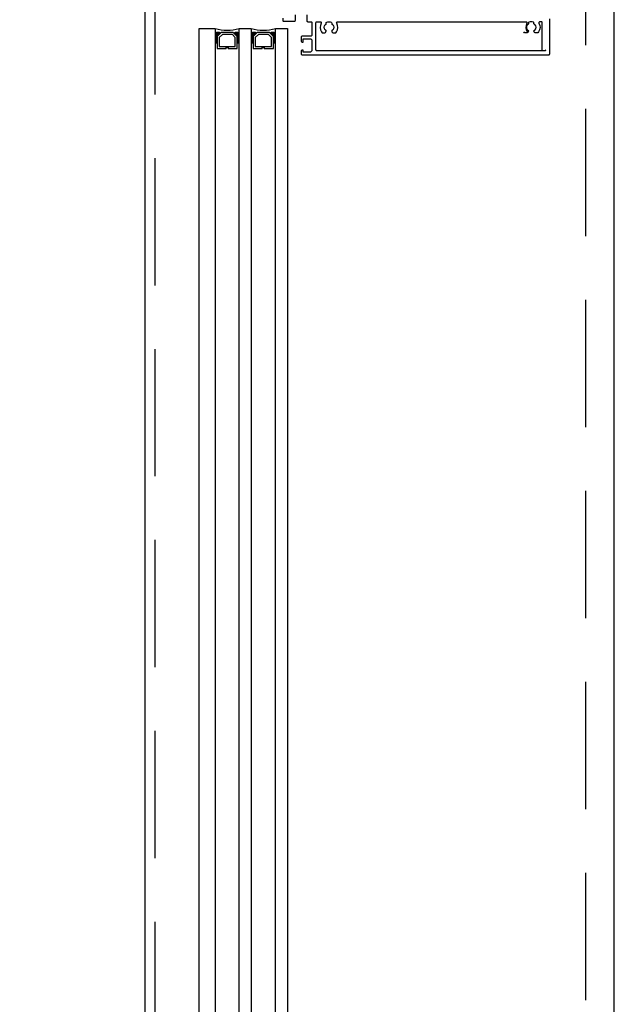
# Model space of a CAD drawing. Header units: millimetres. Extents: x 247761 to 294611, y 172579 to 236863.
# Tile 44 of 256: x 249658 to 249958, y 179977 to 180468. Entities that reach past the tile are written whole.
import ezdxf

# ---------------------------------------------------------------- set-up
doc = ezdxf.new("R2010")
doc.units = ezdxf.units.MM
doc.linetypes.add('ČÁRKOVANÁ', pattern=[19.05, 12.7, -6.35])
for name, color, linetype in [('FASÁDA DETAILNÍ', 4, 'Continuous'), ('KOTY 50', 7, 'Continuous'), ('NOVA', 240, 'Continuous')]:
    doc.layers.add(name, color=color, linetype=linetype)
doc.styles.add('CS-ROMANS', font='romans.shx', dxfattribs={"width": 0.75, "oblique": 5})
doc.dimstyles.new('A_KÓTA_50', dxfattribs={"dimtxt": 110, "dimasz": 2, "dimexe": 100, "dimexo": 1500, "dimgap": 40, "dimtad": 1, "dimrnd": 1, "dimdsep": 46, "dimtxsty": 'CS-ROMANS', "dimblk": 'KOT_CARA20', "dimcen": 45, "dimse1": 1, "dimse2": 1, "dimclrd": 256, "dimclre": 256, "dimclrt": 256, "dimadec": 0, "dimazin": 0, "dimtfac": 1, "dimtix": 1, "dimtmove": 2, "dimatfit": 3, "dimldrblk": 'OBLIQUE', "dimfxl": 0, "dimtolj": 1, "dimarcsym": 0})

# ---------------------------------------------------------------- blocks, each defined once
blk = doc.blocks.new('A$C69D17D4D')
at = {"layer": 'FASÁDA DETAILNÍ'}
for p, q in [((-24690, 8027.5), (-24690, 5915.5)), ((-24897, 5904.5), (-24897, 7092.11)), ((-24897, 7092.11), (-24889, 7092.11)), ((-24889, 7092.11), (-24889, 5904.5)), ((-24877, 5904.5), (-24877, 7092.11)), ((-24877, 7092.11), (-24871, 7092.11)), ((-24871, 7092.11), (-24871, 5904.5)), ((-24859, 5904.5), (-24859, 7092.11)), ((-24859, 7092.11), (-24853, 7092.11)), ((-24853, 7092.11), (-24853, 5904.5))]:
    blk.add_line(p, q, dxfattribs=at)
for points in [[(1656, 1244), (-24924, 1244), (-24924, 24924), (1656, 24924)], [(-24878, 7082.11), (-24878, 7088.11), (-24880, 7090.11), (-24886, 7090.11), (-24888, 7088.11), (-24888, 7082.11), (-24883.5, 7082.11), (-24883.5, 7082.61), (-24882.5, 7082.61), (-24882.5, 7082.11)], [(-24887, 7083.11), (-24879, 7083.11), (-24879, 7087.7), (-24880.41, 7089.11), (-24885.45, 7089.11), (-24887, 7087.7)], [(-24860, 7082.11), (-24860, 7088.11), (-24862, 7090.11), (-24868, 7090.11), (-24870, 7088.11), (-24870, 7082.11), (-24865.5, 7082.11), (-24865.5, 7082.61), (-24864.5, 7082.61), (-24864.5, 7082.11)], [(-24869, 7083.11), (-24861, 7083.11), (-24861, 7087.7), (-24862.41, 7089.11), (-24867.45, 7089.11), (-24869, 7087.7)]]:
    blk.add_lwpolyline(points, close=True, dxfattribs=at)
at = {"layer": 'FASÁDA DETAILNÍ', "linetype": 'ČÁRKOVANÁ', "ltscale": 5}
blk.add_lwpolyline([(1651, 1249), (-24919, 1249), (-24919, 24919), (1651, 24919)], close=True, dxfattribs=at)
at = {"layer": 'FASÁDA DETAILNÍ', "color": 7, "linetype": 'ČÁRKOVANÁ', "ltscale": 5}
blk.add_lwpolyline([(1436, 1464), (-24704, 1464), (-24704, 24704), (1436, 24704)], close=True, dxfattribs=at)
at = {"layer": 'FASÁDA DETAILNÍ'}
for points in [[(-24855.32, 7097.2), (-24855.32, 7096.2, 0.414214), (-24854.82, 7095.7), (-24849.52, 7095.7, 0.414214), (-24849.02, 7096.2), (-24849.02, 7099, -0.414214)], [(-24843.25, 7099), (-24843.25, 7096, 0.414214), (-24842.75, 7095.5), (-24841.25, 7095.5, -0.414214), (-24840.75, 7095), (-24840.75, 7088.8, -0.414214), (-24841.25, 7088.3), (-24845.59, 7088.3, 0.414214), (-24846.09, 7087.8), (-24846.09, 7085.8, 0.414201), (-24845.59, 7085.3), (-24845.09, 7085.3), (-24845.09, 7087), (-24841.75, 7087, -0.414214), (-24840.75, 7086), (-24840.75, 7081.3, -0.414214), (-24841.75, 7080.3), (-24845.09, 7080.3), (-24845.09, 7081.3), (-24845.59, 7081.3, 0.41422), (-24846.09, 7080.8), (-24846.09, 7079.5, 0.414214), (-24845.59, 7079), (-24722.58, 7079, 0.414214), (-24722.08, 7079.5), (-24722.08, 7097, 0.414214)], [(-24724.08, 7081.5, -0.414214), (-24724.58, 7081), (-24838.25, 7081, -0.414214), (-24838.75, 7081.5), (-24838.75, 7095, -0.414214), (-24838.25, 7095.5), (-24836.58, 7095.5, -0.565741), (-24836.14, 7094.77, 0.267763), (-24835.98, 7090.37, 0.258777), (-24835.14, 7089.9), (-24834.65, 7089.9, 0.414214), (-24833.65, 7090.9), (-24833.65, 7091.01, 0.64518), (-24834.15, 7091.23, -0.341732), (-24834.15, 7094.17, 0.64518), (-24833.65, 7094.39), (-24833.65, 7094.76, -0.298217), (-24833.35, 7095.22, -0.208712), (-24831.15, 7095.22, -0.298217), (-24830.85, 7094.76), (-24830.85, 7094.39, 0.64518), (-24830.35, 7094.17, -0.341732), (-24830.35, 7091.23, 0.64518), (-24830.85, 7091.01), (-24830.85, 7090.9, 0.414214), (-24829.85, 7089.9), (-24829.37, 7089.9, 0.258777), (-24828.52, 7090.37, 0.267763), (-24828.37, 7094.77, -0.565741), (-24827.92, 7095.5), (-24733.9, 7095.5, -0.565741), (-24733.46, 7094.77, 0.267763), (-24733.3, 7090.37)], [(-24725.83, 7081.5), (-24725.83, 7095, 0.414214), (-24726.33, 7095.5), (-24726.99, 7095.5, 0.565741), (-24727.43, 7094.77, -0.267763), (-24727.59, 7090.37, -0.258777), (-24728.43, 7089.9), (-24728.92, 7089.9, -0.414214), (-24729.92, 7090.9), (-24729.92, 7091.01, -0.64518), (-24729.42, 7091.23, 0.341732), (-24729.42, 7094.17, -0.64518), (-24729.92, 7094.39), (-24729.92, 7094.76, 0.298217), (-24730.22, 7095.22, 0.208712), (-24732.42, 7095.22, 0.298217), (-24732.72, 7094.76), (-24732.72, 7094.39, -0.64518), (-24733.22, 7094.17, 0.341732), (-24733.22, 7091.23, -0.64518), (-24732.72, 7091.01), (-24732.72, 7090.9, -0.414214), (-24733.72, 7089.9), (-24734.2, 7089.9, -0.258777), (-24735.05, 7090.37)]]:
    blk.add_lwpolyline(points, format="xyb", dxfattribs=at)
for centre, radius, start, end in [((-24883, 7114), 22.7, 254.6728, 285.3272), ((-24865, 7114), 22.7, 254.6728, 285.3272), ((-24887.65, 7086.56), 3.55, 67.2938, 112.409), ((-24887.76, 7086.93), 2.9, 65.3067, 115.2952), ((-24887.93, 7087.28), 2.25, 61.5273, 118.4028), ((-24888.08, 7087.52), 1.71, 57.2949, 122.6857), ((-24888.21, 7087.68), 1.26, 51.9656, 128.4996), ((-24888.36, 7087.77), 0.879, 43.9949, 136.4964), ((-24888.5, 7087.76), 0.596, 33.0366, 146.9634), ((-24888.5, 7087.47), 0.596, 33.0366, 146.9634), ((-24888.5, 7087.17), 0.596, 33.0366, 146.9634), ((-24888.5, 7086.88), 0.596, 33.0366, 146.9634), ((-24888.5, 7086.59), 0.596, 33.0366, 146.9634), ((-24888.5, 7086.3), 0.596, 33.0366, 146.9634), ((-24888.5, 7086), 0.596, 33.0366, 146.9634), ((-24878.35, 7086.56), 3.55, 67.591, 112.7062), ((-24878.24, 7086.93), 2.9, 64.7048, 114.6933), ((-24878.07, 7087.28), 2.25, 61.5972, 118.4727), ((-24877.92, 7087.52), 1.71, 57.3143, 122.7051), ((-24877.79, 7087.68), 1.26, 51.5004, 128.0344), ((-24877.64, 7087.77), 0.879, 43.5036, 136.0051), ((-24877.5, 7087.76), 0.596, 33.0366, 146.9634), ((-24877.5, 7087.47), 0.596, 33.0366, 146.9634), ((-24877.5, 7087.17), 0.596, 33.0366, 146.9634), ((-24877.5, 7086.88), 0.596, 33.0366, 146.9634), ((-24877.5, 7086.59), 0.596, 33.0366, 146.9634), ((-24877.5, 7086.3), 0.596, 33.0366, 146.9634), ((-24877.5, 7086), 0.596, 33.0366, 146.9634), ((-24869.65, 7086.56), 3.55, 67.2938, 112.409), ((-24869.76, 7086.93), 2.9, 65.3067, 115.2952), ((-24869.93, 7087.28), 2.25, 61.5273, 118.4028), ((-24870.08, 7087.52), 1.71, 57.2949, 122.6857), ((-24870.21, 7087.68), 1.26, 51.9656, 128.4996), ((-24870.36, 7087.77), 0.879, 43.9949, 136.4964), ((-24870.5, 7087.76), 0.596, 33.0366, 146.9634), ((-24870.5, 7087.47), 0.596, 33.0366, 146.9634), ((-24870.5, 7087.17), 0.596, 33.0366, 146.9634), ((-24870.5, 7086.88), 0.596, 33.0366, 146.9634), ((-24870.5, 7086.59), 0.596, 33.0366, 146.9634), ((-24870.5, 7086.3), 0.596, 33.0366, 146.9634), ((-24870.5, 7086), 0.596, 33.0366, 146.9634), ((-24860.35, 7086.56), 3.55, 67.591, 112.7062), ((-24860.24, 7086.93), 2.9, 64.7048, 114.6933), ((-24860.07, 7087.28), 2.25, 61.5972, 118.4727), ((-24859.92, 7087.52), 1.71, 57.3143, 122.7051), ((-24859.79, 7087.68), 1.26, 51.5004, 128.0344), ((-24859.64, 7087.77), 0.879, 43.5036, 136.0051), ((-24859.5, 7087.76), 0.596, 33.0366, 146.9634), ((-24859.5, 7087.47), 0.596, 33.0366, 146.9634), ((-24859.5, 7087.17), 0.596, 33.0366, 146.9634), ((-24859.5, 7086.88), 0.596, 33.0366, 146.9634), ((-24859.5, 7086.59), 0.596, 33.0366, 146.9634), ((-24859.5, 7086.3), 0.596, 33.0366, 146.9634), ((-24859.5, 7086), 0.596, 33.0366, 146.9634), ((-24888.5, 7085.71), 0.596, 33.0366, 146.9634), ((-24888.5, 7085.42), 0.596, 33.0366, 146.9634), ((-24888.5, 7085.13), 0.596, 33.0366, 146.9634), ((-24888.5, 7084.83), 0.596, 33.0366, 146.9634), ((-24888.5, 7084.54), 0.596, 33.0366, 146.9634), ((-24888.5, 7084.25), 0.596, 33.0366, 146.9634), ((-24877.5, 7085.71), 0.596, 33.0366, 146.9634), ((-24877.5, 7085.42), 0.596, 33.0366, 146.9634), ((-24877.5, 7085.13), 0.596, 33.0366, 146.9634), ((-24877.5, 7084.83), 0.596, 33.0366, 146.9634), ((-24877.5, 7084.54), 0.596, 33.0366, 146.9634), ((-24877.5, 7084.25), 0.596, 33.0366, 146.9634), ((-24870.5, 7085.71), 0.596, 33.0366, 146.9634), ((-24870.5, 7085.42), 0.596, 33.0366, 146.9634), ((-24870.5, 7085.13), 0.596, 33.0366, 146.9634), ((-24870.5, 7084.83), 0.596, 33.0366, 146.9634), ((-24870.5, 7084.54), 0.596, 33.0366, 146.9634), ((-24870.5, 7084.25), 0.596, 33.0366, 146.9634), ((-24859.5, 7085.71), 0.596, 33.0366, 146.9634), ((-24859.5, 7085.42), 0.596, 33.0366, 146.9634), ((-24859.5, 7085.13), 0.596, 33.0366, 146.9634), ((-24859.5, 7084.83), 0.596, 33.0366, 146.9634), ((-24859.5, 7084.54), 0.596, 33.0366, 146.9634), ((-24859.5, 7084.25), 0.596, 33.0366, 146.9634)]:
    blk.add_arc(centre, radius, start, end, dxfattribs=at)
blk = doc.blocks.new('KOT_CARA20')
for p, q in [((0, 20), (0, -20)), ((0, 0), (14.14, 14.14)), ((0, 0), (-14.14, -14.14))]:
    blk.add_line(p, q)
blk = doc.blocks.new('*D36')
at = {"layer": 'Defpoints', "color": 0, "ltscale": 5, "transparency": 16777216}
for p in [(249720.52, 198295.26), (247928.31, 174615.26), (249720.52, 174615.26)]:
    blk.add_point(p, dxfattribs=at)
at = {"layer": 'KOTY 50', "lineweight": -2, "ltscale": 5, "transparency": 16777216}
blk.add_line((247928.31, 198293.26), (247928.31, 174617.26), dxfattribs=at)
at = {"layer": 'KOTY 50', "lineweight": -2, "ltscale": 5, "transparency": 16777216, "xscale": 2, "yscale": 2, "zscale": 2}
for p, rotation in [((247928.31, 198295.26), 90), ((247928.31, 174615.26), 270)]:
    blk.add_blockref('KOT_CARA20', p, dxfattribs=dict(at, rotation=rotation))
at = {"layer": 'KOTY 50', "ltscale": 5, "transparency": 16777216, "insert": (247833.31, 186455.26), "char_height": 110, "attachment_point": 5, "rotation": 90, "style": 'CS-ROMANS'}
blk.add_mtext('\\A1;23680', dxfattribs=at)
blk = doc.blocks.new('_OBLIQUE')
at = {"color": 0, "linetype": 'ByBlock', "ltscale": 15}
blk.add_line((-0.5, -0.5), (0.5, 0.5), dxfattribs=at)

msp = doc.modelspace()

# ---------------------------------------------------------------- block references
at = {"layer": 'NOVA', "ltscale": 300}
msp.add_blockref('A$C69D17D4D', (274644.517, 173371.259), dxfattribs=at)

# ---------------------------------------------------------------- dimensions: what is measured, and where the dimension line sits
at = {"layer": 'KOTY 50', "ltscale": 5}
dim = msp.add_linear_dim(base=(247928.311, 174615.259), p1=(249720.517, 198295.259), p2=(249720.517, 174615.259), angle=90, dimstyle='A_KÓTA_50', dxfattribs=at)
dim.commit()
dim.dimension.update_dxf_attribs({"geometry": '*D36', "text_midpoint": (247833.311, 186455.259)})

doc.saveas('drawing.dxf')
